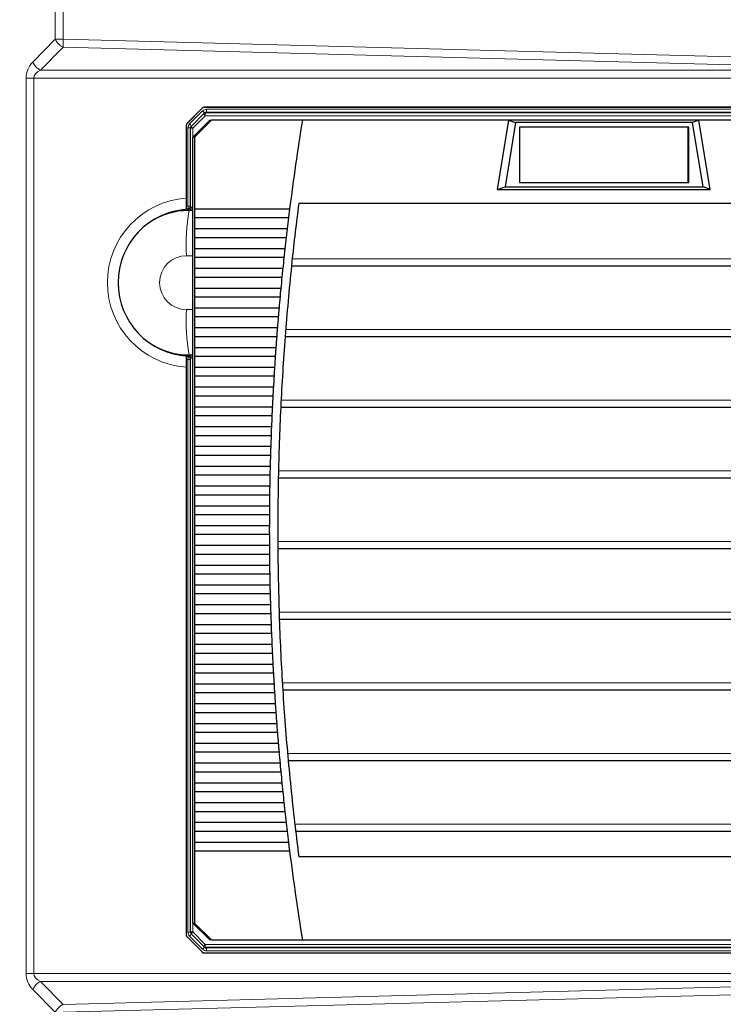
# Model space of a CAD drawing. Header units: millimetres. Extents: x 0 to 4205, y 0 to 2970.
# Tile 72 of 87: x 2148 to 2272, y 2322 to 2496. Entities that reach past the tile are written whole.
import ezdxf

# ---------------------------------------------------------------- set-up
doc = ezdxf.new("R2010")
doc.units = ezdxf.units.MM
doc.header["$LTSCALE"] = 5
doc.styles.add('SLDTEXTSTYLE0', font='TXT', dxfattribs={"width": 0.605})
doc.dimstyles.new('SLDDIMSTYLE0', dxfattribs={"dimtxt": 12.841593, "dimasz": 16.5, "dimexe": 0, "dimexo": 0.0625, "dimgap": 3.210398, "dimtad": 1, "dimdec": 0, "dimrnd": 1e-09, "dimzin": 12, "dimdsep": 46, "dimtxsty": 'SLDTEXTSTYLE0', "dimsah": 1, "dimcen": 0.09, "dimadec": 0, "dimazin": 3, "dimtfac": 1, "dimtdec": 1, "dimtofl": 0, "dimtmove": 0, "dimatfit": 3, "dimfxl": 0, "dimfrac": 2, "dimtolj": 1, "dimtzin": 12, "dimarcsym": 0})

# ---------------------------------------------------------------- blocks, each defined once
blk = doc.blocks.new('_D_7')
at = {"color": 7, "linetype": 'Continuous', "lineweight": 0}
for p, q in [((2163.82, 2742.16), (2159.41, 2742.16)), ((2159.41, 2742.16), (2159.41, 2722.44)), ((2198.12, 2742.16), (2202.53, 2742.16)), ((2202.53, 2742.16), (2202.53, 2722.44)), ((1950.03, 2550.64), (1950.03, 2724.5)), ((2399.56, 1699.78), (2399.56, 2724.5)), ((2159.41, 2722.44), (2163.82, 2722.44)), ((2202.53, 2722.44), (2198.12, 2722.44)), ((1950.03, 2719.5), (2399.56, 2719.5))]:
    blk.add_line(p, q, dxfattribs=at)
at = {"color": 7, "linetype": 'Continuous', "lineweight": 18}
for points in [[(1950.03, 2719.5), (1966.53, 2717), (1966.53, 2722)], [(2399.56, 2719.5), (2383.06, 2722), (2383.06, 2717)]]:
    blk.add_solid(points, dxfattribs=at)
at = {"color": 7, "linetype": 'Continuous', "lineweight": 18, "char_height": 13.229, "attachment_point": 1, "style": 'SLDTEXTSTYLE0'}
for s, insert in [('450', (2166.27, 2762.15)), ('17,7', (2163.82, 2739.49))]:
    blk.add_mtext(s, dxfattribs=dict(at, insert=insert))

msp = doc.modelspace()

# ---------------------------------------------------------------- linework, layer by layer
at = {"color": 8, "linetype": 'Continuous', "lineweight": 18}
for p, q in [((2153.99, 2492.71), (2153.99, 2586.69)), ((2155.38, 2586.69), (2155.38, 2492.71)), ((2150, 2488.67), (2153.99, 2492.71)), ((2153.99, 2492.71), (2155.38, 2492.71)), ((2155.38, 2492.71), (2309.05, 2488.67)), ((2155.37, 2491.3), (2151.38, 2487.26)), ((2309.04, 2487.26), (2155.37, 2491.3)), ((2151.38, 2487.26), (2309.04, 2487.26)), ((2148.85, 2327.5), (2148.85, 2485.84)), ((2148.85, 2485.84), (2150.19, 2485.84)), ((2150.19, 2485.84), (2150.19, 2327.5)), ((2353.53, 2485.84), (2150.19, 2485.84)), ((2177.75, 2477.74), (2180.05, 2480.04)), ((2179.97, 2480.52), (2179.99, 2480.56)), ((2180.35, 2480.71), (2180.32, 2480.67)), ((2180.72, 2479.83), (2180.53, 2479.69)), ((2321.18, 2479.83), (2180.72, 2479.83)), ((2180.75, 2480.33), (2321.21, 2480.33)), ((2180.51, 2479.19), (2178.29, 2476.97)), ((2320.84, 2479.19), (2180.51, 2479.19)), ((2180.53, 2479.69), (2320.87, 2479.69)), ((2177.29, 2477.85), (2177.26, 2477.81)), ((2177.46, 2463.23), (2177.46, 2477.03)), ((2177.46, 2477.03), (2177.93, 2477.03)), ((2177.93, 2476.97), (2178.29, 2476.97)), ((2178.29, 2476.97), (2178.29, 2463)), ((2177.44, 2462.65), (2177.46, 2462.76)), ((2177.46, 2463.23), (2177.93, 2463.23)), ((2177.67, 2462.44), (2177.79, 2462.51)), ((2177.67, 2462.44), (2178.31, 2462.44)), ((2178.31, 2462.5), (2178.26, 2462.5)), ((2178.29, 2463), (2178.31, 2463)), ((2178.27, 2454.44), (2177.2, 2454.44)), ((2178.31, 2454.44), (2178.27, 2454.44)), ((2178.27, 2444.9), (2178.27, 2454.44)), ((2195.9, 2453.89), (2306.05, 2453.89)), ((2177.2, 2444.9), (2178.27, 2444.9)), ((2178.31, 2444.9), (2178.27, 2444.9)), ((2194.73, 2441.39), (2307.21, 2441.39)), ((2177.46, 2436.58), (2177.44, 2436.69)), ((2177.67, 2436.9), (2177.79, 2436.83)), ((2178.31, 2436.9), (2177.67, 2436.9)), ((2178.26, 2436.84), (2178.31, 2436.84)), ((2178.29, 2436.34), (2178.29, 2334.87)), ((2178.31, 2436.34), (2178.29, 2436.34)), ((2177.46, 2334.81), (2177.46, 2436.11)), ((2177.93, 2436.11), (2177.46, 2436.11)), ((2193.92, 2428.89), (2308.03, 2428.89)), ((2193.46, 2416.39), (2308.49, 2416.39)), ((2193.34, 2403.89), (2308.61, 2403.89)), ((2193.57, 2391.39), (2308.38, 2391.39)), ((2194.15, 2378.89), (2307.8, 2378.89)), ((2195.07, 2366.39), (2306.87, 2366.39)), ((2196.35, 2353.89), (2305.6, 2353.89)), ((2177.26, 2334.03), (2177.29, 2333.99)), ((2177.46, 2334.81), (2177.93, 2334.81)), ((2180.05, 2331.81), (2177.75, 2334.11)), ((2178.29, 2334.87), (2177.93, 2334.87)), ((2178.29, 2334.87), (2180.51, 2332.65)), ((2180.51, 2332.65), (2320.84, 2332.65)), ((2180.53, 2332.15), (2180.72, 2332.01)), ((2320.87, 2332.15), (2180.53, 2332.15)), ((2180.72, 2332.01), (2321.18, 2332.01)), ((2180, 2331.28), (2179.97, 2331.32)), ((2180.32, 2331.17), (2180.35, 2331.14)), ((2321.21, 2331.51), (2180.75, 2331.51)), ((2148.85, 2327.5), (2150.19, 2327.5)), ((2150.19, 2327.5), (2353.53, 2327.5)), ((2309.04, 2326.09), (2151.38, 2326.09)), ((2151.38, 2326.09), (2155.37, 2322.04)), ((2155.37, 2322.04), (2309.04, 2326.09)), ((2153.99, 2320.63), (2150, 2324.67)), ((2309.05, 2324.67), (2155.38, 2320.63))]:
    msp.add_line(p, q, dxfattribs=at)
at = {"color": 7, "linetype": 'Continuous', "lineweight": 25}
for p, q in [((2179.97, 2480.52), (2177.26, 2477.81)), ((2177.29, 2477.85), (2179.99, 2480.56)), ((2321.63, 2480.67), (2180.32, 2480.67)), ((2321.73, 2480.71), (2180.35, 2480.71)), ((2180.37, 2479.68), (2178.07, 2477.38)), ((2178.31, 2475.42), (2181.3, 2478.42)), ((2181.62, 2478.42), (2178.63, 2475.42)), ((2181.3, 2478.42), (2181.62, 2478.42)), ((2197.7, 2478.42), (2181.62, 2478.42)), ((2234.13, 2478.42), (2197.7, 2478.42)), ((2234.13, 2478.42), (2232.16, 2466.17)), ((2235.4, 2478), (2233.56, 2466.6)), ((2234.13, 2478.42), (2235.4, 2478)), ((2267.82, 2478.42), (2234.13, 2478.42)), ((2266.7, 2478), (2235.4, 2478)), ((2267.82, 2478.42), (2266.7, 2478)), ((2268.54, 2466.6), (2266.7, 2478)), ((2269.8, 2466.17), (2267.82, 2478.42)), ((2304.27, 2478.42), (2267.82, 2478.42)), ((2177.14, 2477.49), (2177.14, 2464.62)), ((2177.93, 2463.23), (2177.93, 2477.03)), ((2266.02, 2477.2), (2236.08, 2477.2)), ((2236.08, 2477.2), (2236.08, 2467.4)), ((2265.93, 2467.4), (2265.93, 2477.2)), ((2266.02, 2467.4), (2266.02, 2477.2)), ((2178.31, 2336.42), (2178.31, 2475.42)), ((2178.63, 2475.42), (2178.31, 2475.42)), ((2178.63, 2475.42), (2178.63, 2462.67)), ((2232.16, 2466.17), (2233.56, 2466.6)), ((2232.16, 2466.17), (2269.8, 2466.17)), ((2233.56, 2466.6), (2268.54, 2466.6)), ((2236.08, 2467.4), (2266.02, 2467.4)), ((2269.8, 2466.17), (2268.54, 2466.6)), ((2177.7, 2462.7), (2177.72, 2462.72)), ((2177.93, 2463.23), (2177.93, 2463.23)), ((2195.43, 2462.67), (2178.63, 2462.67)), ((2304.91, 2463.67), (2197.05, 2463.67)), ((2178.63, 2461.17), (2195.24, 2461.17)), ((2178.63, 2461.17), (2178.63, 2459.17)), ((2195, 2459.17), (2178.63, 2459.17)), ((2178.63, 2457.67), (2178.63, 2455.67)), ((2178.63, 2457.67), (2194.82, 2457.67)), ((2194.6, 2455.67), (2178.63, 2455.67)), ((2178.63, 2454.17), (2194.43, 2454.17)), ((2178.63, 2454.17), (2178.63, 2452.17)), ((2194.22, 2452.17), (2178.63, 2452.17)), ((2195.77, 2452.66), (2306.16, 2452.66)), ((2178.63, 2450.67), (2178.63, 2448.67)), ((2178.63, 2450.67), (2194.07, 2450.67)), ((2193.88, 2448.67), (2178.63, 2448.67)), ((2178.63, 2447.17), (2178.63, 2445.17)), ((2178.63, 2447.17), (2193.74, 2447.17)), ((2193.56, 2445.17), (2178.63, 2445.17)), ((2178.63, 2443.67), (2193.43, 2443.67)), ((2178.63, 2443.67), (2178.63, 2441.67)), ((2193.27, 2441.67), (2178.63, 2441.67)), ((2178.63, 2440.17), (2193.15, 2440.17)), ((2178.63, 2440.17), (2178.63, 2438.17)), ((2194.64, 2440.16), (2307.28, 2440.16)), ((2193, 2438.17), (2178.63, 2438.17)), ((2177.81, 2436.51), (2177.72, 2436.62)), ((2177.79, 2436.52), (2177.81, 2436.5)), ((2178.63, 2436.67), (2192.9, 2436.67)), ((2178.63, 2436.67), (2178.63, 2434.67)), ((2177.14, 2434.72), (2177.14, 2334.34)), ((2177.93, 2334.81), (2177.93, 2436.11)), ((2177.93, 2436.11), (2177.93, 2436.11)), ((2192.77, 2434.67), (2178.63, 2434.67)), ((2178.63, 2433.17), (2192.67, 2433.17)), ((2178.63, 2433.17), (2178.63, 2431.17)), ((2192.56, 2431.17), (2178.63, 2431.17)), ((2178.63, 2429.67), (2178.63, 2427.67)), ((2178.63, 2429.67), (2192.48, 2429.67)), ((2192.38, 2427.67), (2178.63, 2427.67)), ((2193.86, 2427.66), (2308.06, 2427.66)), ((2178.63, 2426.17), (2192.31, 2426.17)), ((2178.63, 2426.17), (2178.63, 2424.17)), ((2192.22, 2424.17), (2178.63, 2424.17)), ((2178.63, 2422.67), (2178.63, 2420.67)), ((2178.63, 2422.67), (2192.16, 2422.67)), ((2192.09, 2420.67), (2178.63, 2420.67)), ((2178.63, 2419.17), (2192.05, 2419.17)), ((2178.63, 2419.17), (2178.63, 2417.17)), ((2191.99, 2417.17), (2178.63, 2417.17)), ((2178.63, 2415.67), (2178.63, 2413.67)), ((2178.63, 2415.67), (2191.96, 2415.67)), ((2191.92, 2413.67), (2178.63, 2413.67)), ((2193.43, 2415.16), (2308.49, 2415.16)), ((2178.63, 2412.17), (2191.9, 2412.17)), ((2178.63, 2412.17), (2178.63, 2410.17)), ((2191.87, 2410.17), (2178.63, 2410.17)), ((2178.63, 2408.67), (2178.63, 2406.67)), ((2178.63, 2408.67), (2191.86, 2408.67)), ((2191.85, 2406.67), (2178.63, 2406.67)), ((2178.63, 2405.17), (2191.85, 2405.17)), ((2178.63, 2405.17), (2178.63, 2403.17)), ((2191.86, 2403.17), (2178.63, 2403.17)), ((2178.63, 2401.67), (2178.63, 2399.67)), ((2178.63, 2401.67), (2191.87, 2401.67)), ((2193.35, 2402.66), (2308.58, 2402.66)), ((2191.9, 2399.67), (2178.63, 2399.67)), ((2178.63, 2398.17), (2178.63, 2396.17)), ((2178.63, 2398.17), (2191.92, 2398.17)), ((2191.96, 2396.17), (2178.63, 2396.17)), ((2178.63, 2394.67), (2191.99, 2394.67)), ((2178.63, 2394.67), (2178.63, 2392.67)), ((2192.05, 2392.67), (2178.63, 2392.67)), ((2178.63, 2391.17), (2192.09, 2391.17)), ((2178.63, 2391.17), (2178.63, 2389.17)), ((2192.16, 2389.17), (2178.63, 2389.17)), ((2193.61, 2390.16), (2308.35, 2390.16)), ((2178.63, 2387.67), (2178.63, 2385.67)), ((2178.63, 2387.67), (2192.22, 2387.67)), ((2192.31, 2385.67), (2178.63, 2385.67)), ((2178.63, 2384.17), (2178.63, 2382.17)), ((2178.63, 2384.17), (2192.38, 2384.17)), ((2192.48, 2382.17), (2178.63, 2382.17)), ((2178.63, 2380.67), (2192.56, 2380.67)), ((2178.63, 2380.67), (2178.63, 2378.67)), ((2192.67, 2378.67), (2178.63, 2378.67)), ((2178.63, 2377.17), (2192.77, 2377.17)), ((2178.63, 2377.17), (2178.63, 2375.17)), ((2194.22, 2377.66), (2307.77, 2377.66)), ((2192.9, 2375.17), (2178.63, 2375.17)), ((2178.63, 2373.67), (2193, 2373.67)), ((2178.63, 2373.67), (2178.63, 2371.67)), ((2193.15, 2371.67), (2178.63, 2371.67)), ((2178.63, 2370.17), (2178.63, 2368.17)), ((2178.63, 2370.17), (2193.27, 2370.17)), ((2193.43, 2368.17), (2178.63, 2368.17)), ((2178.63, 2366.67), (2178.63, 2364.67)), ((2178.63, 2366.67), (2193.56, 2366.67)), ((2195.18, 2365.16), (2306.84, 2365.16)), ((2193.74, 2364.67), (2178.63, 2364.67)), ((2178.63, 2363.17), (2193.88, 2363.17)), ((2178.63, 2363.17), (2178.63, 2361.17)), ((2194.07, 2361.17), (2178.63, 2361.17)), ((2178.63, 2359.67), (2178.63, 2357.67)), ((2178.63, 2359.67), (2194.22, 2359.67)), ((2194.43, 2357.67), (2178.63, 2357.67)), ((2178.63, 2356.17), (2194.6, 2356.17)), ((2178.63, 2356.17), (2178.63, 2354.17)), ((2194.82, 2354.17), (2178.63, 2354.17)), ((2178.63, 2352.67), (2178.63, 2350.67)), ((2178.63, 2352.67), (2195, 2352.67)), ((2196.49, 2352.66), (2305.57, 2352.66)), ((2195.24, 2350.67), (2178.63, 2350.67)), ((2178.63, 2349.17), (2195.43, 2349.17)), ((2178.63, 2349.17), (2178.63, 2336.42)), ((2197.05, 2348.17), (2304.91, 2348.17)), ((2178.31, 2336.42), (2178.63, 2336.42)), ((2181.3, 2333.42), (2178.31, 2336.42)), ((2178.63, 2336.42), (2181.62, 2333.42)), ((2177.26, 2334.03), (2179.97, 2331.32)), ((2180, 2331.28), (2177.29, 2333.99)), ((2178.07, 2334.46), (2180.37, 2332.16)), ((2181.62, 2333.42), (2181.3, 2333.42)), ((2181.62, 2333.42), (2197.7, 2333.42)), ((2197.7, 2333.42), (2304.27, 2333.42)), ((2180.32, 2331.17), (2321.64, 2331.17)), ((2180.35, 2331.14), (2321.73, 2331.14))]:
    msp.add_line(p, q, dxfattribs=at)
at = {"color": 8, "linetype": 'Continuous', "lineweight": 18, "flags": 128}
for points in [[(2177.34, 2462.53), (2177.37, 2462.56), (2177.44, 2462.65)], [(2177.79, 2462.51), (2177.84, 2462.52), (2177.89, 2462.55), (2177.93, 2462.6), (2177.97, 2462.66), (2178.01, 2462.73), (2178.03, 2462.82), (2178.05, 2462.91), (2178.06, 2463.01)], [(2177.44, 2436.69), (2177.41, 2436.73), (2177.34, 2436.81)], [(2177.79, 2436.83), (2177.84, 2436.82), (2177.89, 2436.79), (2177.93, 2436.74), (2177.97, 2436.68), (2178.01, 2436.61), (2178.03, 2436.52), (2178.05, 2436.43), (2178.06, 2436.33)]]:
    msp.add_lwpolyline(points, dxfattribs=at)
at = {"color": 8, "linetype": 'Continuous', "lineweight": 18}
for centre, radius, start, end in [((2156.83, 2494.1), 3.16, 206.1029, 242.4439), ((2198.34, 2491.49), 42.97, 178.381, 180.2635), ((2152.84, 2490.06), 3.16, 206.1029, 242.4439), ((2178.23, 2478.05), 2.69, 37.3493, 47.5528), ((2178.51, 2480.21), 2.24, 350.2173, 3.0349), ((2184.28, 2483.04), 5.39, 220.914, 225.6424), ((2180.53, 2479.19), 0.499, 90.0253, 113.9006), ((2182.74, 2479.31), 2.24, 170.2173, 183.0349), ((2175.93, 2475.75), 2.69, 37.3493, 47.5528), ((2182.37, 2481.13), 5.82, 221.3144, 225.536), ((2178.2, 2449.67), 14.99, 94.0442, 265.9558), ((2178.1, 2449.72), 13.06, 92.781, 94.3335), ((2178.12, 2449.72), 13.53, 92.781, 94.2321), ((2213.03, 2456.34), 35.88, 170.2173, 183.0349), ((2177.32, 2463.03), 0.499, 272.2728, 318.8176), ((2173.66, 2462.98), 3.81, 356.7493, 3.8438), ((2177.45, 2463.24), 0.481, 271.5442, 354.3951), ((2176.05, 2462.88), 2.24, 350.2173, 3.0349), ((2177.21, 2449.67), 4.77, 90.0815, 269.9185), ((2213.03, 2443), 35.88, 176.9651, 189.7827), ((2178.1, 2449.62), 13.06, 265.6665, 267.219), ((2177.32, 2436.32), 0.499, 38.034, 87.7275), ((2177.42, 2436.2), 0.499, 41.282, 87.2155), ((2173.66, 2436.37), 3.81, 356.1562, 3.2507), ((2177.45, 2436.1), 0.481, 5.6049, 88.4558), ((2176.05, 2436.46), 2.24, 356.9651, 9.7827), ((2178.12, 2449.62), 13.53, 265.7679, 267.219), ((2175.93, 2336.09), 2.69, 312.4472, 322.6507), ((2182.37, 2330.71), 5.82, 134.464, 138.6856), ((2178.23, 2333.79), 2.69, 312.4472, 322.6507), ((2184.28, 2328.8), 5.39, 134.3576, 139.086), ((2180.53, 2332.65), 0.499, 246.0989, 269.9752), ((2182.74, 2332.53), 2.24, 176.9651, 189.7827), ((2178.51, 2331.63), 2.24, 356.9651, 9.7827), ((2152.84, 2323.28), 3.16, 117.5561, 153.8971), ((2156.83, 2319.24), 3.16, 117.5561, 153.8971)]:
    msp.add_arc(centre, radius, start, end, dxfattribs=at)
at = {"color": 7, "linetype": 'Continuous', "lineweight": 25}
for centre, radius, start, end in [((2644.14, 2405.93), 452.29, 170.7766, 172.7928), ((2178.08, 2449.67), 12.99, 92.8096, 267.1904), ((2177.67, 2449.71), 12.73, 90.0054, 124.8722), ((2177.42, 2463.15), 0.499, 272.7842, 320.9957), ((2177.43, 2463.23), 0.5, 355.7477, 0), ((2201.28, 2461.92), 22.66, 178.1077, 181.8923), ((2644.14, 2405.92), 450.81, 172.6403, 173.9538), ((2644.16, 2405.92), 452.31, 172.9839, 173.2395), ((2201.28, 2458.42), 22.66, 178.1077, 181.8923), ((2644.16, 2405.92), 452.31, 173.4304, 173.6857), ((2201.28, 2454.92), 22.66, 178.1077, 181.8923), ((2644.17, 2405.92), 452.32, 173.8765, 174.1316), ((2201.28, 2451.42), 22.66, 178.1077, 181.8923), ((2644.16, 2405.92), 450.82, 173.9538, 175.5492), ((2644.17, 2405.92), 452.32, 174.3222, 174.5771), ((2201.28, 2447.92), 22.66, 178.1077, 181.8923), ((2644.18, 2405.92), 452.32, 174.7675, 175.0223), ((2201.28, 2444.42), 22.66, 178.1077, 181.8923), ((2644.18, 2405.92), 452.33, 175.2126, 175.4672), ((2201.28, 2440.92), 22.66, 178.1077, 181.8923), ((2644.18, 2405.92), 452.33, 175.6573, 175.9118), ((2644.17, 2405.92), 450.83, 175.5492, 177.1411), ((2177.67, 2449.63), 12.73, 235.1278, 269.9946), ((2201.28, 2437.42), 22.66, 178.1077, 181.8923), ((2644.18, 2405.92), 452.33, 176.1018, 176.3561), ((2177.43, 2436.11), 0.5, 0, 4.2523), ((2201.28, 2433.92), 22.66, 178.1077, 181.8923), ((2644.19, 2405.92), 452.34, 176.5461, 176.8003), ((2201.28, 2430.42), 22.66, 178.1077, 181.8923), ((2644.19, 2405.92), 452.34, 176.9901, 177.2442), ((2201.28, 2426.92), 22.66, 178.1077, 181.8923), ((2644.17, 2405.92), 450.84, 177.1411, 178.7307), ((2644.19, 2405.92), 452.34, 177.434, 177.688), ((2201.28, 2423.42), 22.66, 178.1077, 181.8923), ((2644.19, 2405.92), 452.34, 177.8777, 178.1316), ((2201.28, 2419.92), 22.66, 178.1077, 181.8923), ((2644.19, 2405.92), 452.34, 178.3212, 178.5751), ((2201.28, 2416.42), 22.66, 178.1077, 181.8923), ((2644.19, 2405.92), 452.34, 178.7647, 179.0185), ((2644.18, 2405.92), 450.84, 178.7307, 180.3194), ((2201.28, 2412.92), 22.66, 178.1077, 181.8923), ((2644.2, 2405.92), 452.34, 179.2081, 179.4619), ((2201.28, 2409.42), 22.66, 178.1077, 181.8923), ((2644.2, 2405.92), 452.34, 179.6515, 179.9052), ((2201.28, 2405.92), 22.66, 178.1077, 181.8923), ((2644.2, 2405.92), 452.34, 180.0948, 180.3485), ((2201.28, 2402.42), 22.66, 178.1077, 181.8923), ((2644.18, 2405.92), 450.84, 180.3194, 181.9084), ((2644.2, 2405.92), 452.34, 180.5381, 180.7919), ((2201.28, 2398.92), 22.66, 178.1077, 181.8923), ((2644.19, 2405.92), 452.34, 180.9815, 181.2353), ((2201.28, 2395.42), 22.66, 178.1077, 181.8923), ((2644.19, 2405.92), 452.34, 181.4249, 181.6788), ((2201.28, 2391.92), 22.66, 178.1077, 181.8923), ((2644.19, 2405.92), 452.34, 181.8684, 182.1223), ((2644.17, 2405.92), 450.84, 181.9084, 183.4988), ((2201.28, 2388.42), 22.66, 178.1077, 181.8923), ((2644.19, 2405.92), 452.34, 182.312, 182.566), ((2201.28, 2384.92), 22.66, 178.1077, 181.8923), ((2644.19, 2405.92), 452.34, 182.7558, 183.0099), ((2201.28, 2381.42), 22.66, 178.1077, 181.8923), ((2644.19, 2405.92), 452.34, 183.1997, 183.4539), ((2201.28, 2377.92), 22.66, 178.1077, 181.8923), ((2644.18, 2405.92), 452.33, 183.6439, 183.8982), ((2644.16, 2405.92), 450.83, 183.4988, 185.0919), ((2201.28, 2374.42), 22.66, 178.1077, 181.8923), ((2644.18, 2405.92), 452.33, 184.0882, 184.3427), ((2201.28, 2370.92), 22.66, 178.1077, 181.8923), ((2644.18, 2405.92), 452.33, 184.5328, 184.7874), ((2201.28, 2367.42), 22.66, 178.1077, 181.8923), ((2644.18, 2405.92), 452.32, 184.9777, 185.2325), ((2644.15, 2405.92), 450.81, 185.0919, 186.6891), ((2201.28, 2363.92), 22.66, 178.1077, 181.8923), ((2644.17, 2405.92), 452.32, 185.4229, 185.6778), ((2201.28, 2360.42), 22.66, 178.1077, 181.8923), ((2644.17, 2405.92), 452.32, 185.8684, 186.1235), ((2201.28, 2356.92), 22.66, 178.1077, 181.8923), ((2644.16, 2405.92), 452.31, 186.3143, 186.5696), ((2201.28, 2353.42), 22.66, 178.1077, 181.8923), ((2644.16, 2405.92), 452.31, 186.7605, 187.0161), ((2644.14, 2405.92), 450.8, 186.6891, 187.3597), ((2201.28, 2349.92), 22.66, 178.1077, 181.8923), ((2644.14, 2405.92), 452.29, 187.2072, 189.2234)]:
    msp.add_arc(centre, radius, start, end, dxfattribs=at)
at = {"color": 8, "linetype": 'Continuous', "lineweight": 18}
for centre, major_axis, ratio, start_param, end_param in [((2152.81, 2485.84), (0, 4), 0.990766, 0.787269, 1.570796), ((2154.27, 2485.84), (4.09, 0), 0.489577, 2.358065, 3.141593), ((2180.75, 2479.33), (-0.105, 0.995), 0.997578, 6.178589, 6.963483), ((2178.46, 2477.03), (-0.177, 0.984), 0.998548, 0.608219, 1.393113), ((2178.32, 2462.54), (1, 0.002), 0.034855, 4.147328, 4.651228), ((2178.32, 2463.04), (0.5, 0.002), 0.06971, 4.147104, 4.651004), ((2178.96, 2454.44), (0, 8), 0.08719, 1.218152, 1.570796), ((2178.96, 2444.9), (0, 8), 0.08719, 1.570796, 1.92344), ((2178.32, 2436.8), (1, -0.002), 0.034855, 1.631957, 2.135857), ((2178.32, 2436.3), (0.5, -0.002), 0.06971, 1.632182, 2.136081), ((2178.46, 2334.81), (0.177, 0.984), 0.998548, 1.74848, 2.533374), ((2180.75, 2332.51), (0.105, 0.995), 0.997578, 2.461295, 3.246189), ((2152.81, 2327.5), (0, 4), 0.990766, 1.570796, 2.354324), ((2154.27, 2327.5), (4.09, 0), 0.489577, 3.141593, 3.92512)]:
    msp.add_ellipse(centre, major_axis=major_axis, ratio=ratio, start_param=start_param, end_param=end_param, dxfattribs=at)
at = {"color": 7, "linetype": 'Continuous', "lineweight": 25}
for centre, major_axis, ratio, start_param, end_param in [((2180.32, 2480.17), (-0.143, 0.48), 0.997773, 5.994767, 6.780165), ((2180.35, 2480.21), (-0.143, 0.48), 0.997773, 5.994767, 6.780165), ((2180.72, 2479.33), (0.036, 0.5), 0.995701, 0.071628, 0.856521), ((2177.64, 2477.49), (-0.143, 0.48), 0.997773, 0.49698, 1.28116), ((2178.43, 2477.03), (-0.062, 0.496), 0.997438, 0.661143, 1.446037), ((2177.64, 2334.35), (0.143, 0.48), 0.997773, 1.860432, 2.645831), ((2178.43, 2334.81), (0.062, 0.496), 0.997438, 1.695556, 2.48045), ((2180.72, 2332.51), (-0.036, 0.5), 0.995701, 2.285071, 3.069965), ((2180.32, 2331.67), (0.143, 0.48), 0.997773, 2.645831, 3.430011), ((2180.35, 2331.64), (0.143, 0.48), 0.997773, 2.645831, 3.430011)]:
    msp.add_ellipse(centre, major_axis=major_axis, ratio=ratio, start_param=start_param, end_param=end_param, dxfattribs=at)
for points, knots in [([(2177.14, 2464.62), (2177.14, 2464.4), (2177.14, 2463.95), (2177.13, 2463.33), (2177.12, 2462.93), (2177.11, 2462.78), (2177.11, 2462.74)], [0, 0, 0, 0, 0.274392, 0.548807, 0.850385, 1, 1, 1, 1]), ([(2177.72, 2462.72), (2177.74, 2462.75), (2177.77, 2462.79), (2177.8, 2462.82), (2177.81, 2462.84)], [0, 0, 0, 0, 0.7, 1, 1, 1, 1]), ([(2177.8, 2462.83), (2177.82, 2462.85), (2177.85, 2462.89), (2177.88, 2462.95), (2177.9, 2463.02), (2177.91, 2463.07), (2177.92, 2463.12), (2177.93, 2463.16), (2177.93, 2463.21), (2177.93, 2463.23)], [0, 0, 0, 0, 0.080112, 0.219921, 0.330748, 0.42901, 0.564221, 0.875213, 1, 1, 1, 1]), ([(2195.43, 2462.67), (2195.41, 2462.55), (2195.37, 2462.31), (2195.34, 2462.05), (2195.32, 2461.92)], [0, 0, 0, 0, 0.499583, 1, 1, 1, 1]), ([(2195.32, 2461.92), (2195.3, 2461.79), (2195.27, 2461.53), (2195.25, 2461.29), (2195.24, 2461.17)], [0, 0, 0, 0, 0.500119, 1, 1, 1, 1]), ([(2195, 2459.17), (2194.98, 2459.05), (2194.94, 2458.81), (2194.91, 2458.55), (2194.9, 2458.42)], [0, 0, 0, 0, 0.499572, 1, 1, 1, 1]), ([(2194.9, 2458.42), (2194.88, 2458.29), (2194.85, 2458.03), (2194.83, 2457.79), (2194.82, 2457.67)], [0, 0, 0, 0, 0.500121, 1, 1, 1, 1]), ([(2194.6, 2455.67), (2194.58, 2455.55), (2194.55, 2455.31), (2194.52, 2455.05), (2194.5, 2454.92)], [0, 0, 0, 0, 0.499561, 1, 1, 1, 1]), ([(2194.5, 2454.92), (2194.49, 2454.79), (2194.46, 2454.53), (2194.44, 2454.29), (2194.43, 2454.17)], [0, 0, 0, 0, 0.500122, 1, 1, 1, 1]), ([(2194.22, 2452.17), (2194.21, 2452.05), (2194.18, 2451.81), (2194.15, 2451.55), (2194.13, 2451.42)], [0, 0, 0, 0, 0.499552, 1, 1, 1, 1]), ([(2194.13, 2451.42), (2194.12, 2451.29), (2194.1, 2451.03), (2194.08, 2450.79), (2194.07, 2450.67)], [0, 0, 0, 0, 0.500123, 1, 1, 1, 1]), ([(2193.88, 2448.67), (2193.86, 2448.55), (2193.83, 2448.31), (2193.81, 2448.05), (2193.79, 2447.92)], [0, 0, 0, 0, 0.499544, 1, 1, 1, 1]), ([(2193.79, 2447.92), (2193.78, 2447.79), (2193.76, 2447.53), (2193.74, 2447.29), (2193.74, 2447.17)], [0, 0, 0, 0, 0.500124, 1, 1, 1, 1]), ([(2193.56, 2445.17), (2193.54, 2445.05), (2193.52, 2444.81), (2193.49, 2444.55), (2193.48, 2444.42)], [0, 0, 0, 0, 0.4995358, 1, 1, 1, 1]), ([(2193.48, 2444.42), (2193.47, 2444.29), (2193.45, 2444.03), (2193.44, 2443.79), (2193.43, 2443.67)], [0, 0, 0, 0, 0.500125, 1, 1, 1, 1]), ([(2193.27, 2441.67), (2193.25, 2441.55), (2193.23, 2441.31), (2193.21, 2441.05), (2193.2, 2440.92)], [0, 0, 0, 0, 0.499529, 1, 1, 1, 1]), ([(2193.2, 2440.92), (2193.19, 2440.79), (2193.17, 2440.53), (2193.16, 2440.29), (2193.15, 2440.17)], [0, 0, 0, 0, 0.500126, 1, 1, 1, 1]), ([(2193, 2438.17), (2192.99, 2438.05), (2192.97, 2437.81), (2192.95, 2437.55), (2192.94, 2437.42)], [0, 0, 0, 0, 0.499523, 1, 1, 1, 1]), ([(2177.11, 2436.6), (2177.11, 2436.56), (2177.12, 2436.42), (2177.13, 2436.05), (2177.14, 2435.44), (2177.14, 2434.97), (2177.14, 2434.72)], [0, 0, 0, 0, 0.149616, 0.422835, 0.696035, 1, 1, 1, 1]), ([(2177.93, 2436.14), (2177.93, 2436.17), (2177.92, 2436.22), (2177.92, 2436.27), (2177.89, 2436.36), (2177.86, 2436.45), (2177.81, 2436.5), (2177.79, 2436.52)], [0, 0, 0, 0, 0.268816, 0.557175, 0.685359, 0.850821, 1, 1, 1, 1]), ([(2192.94, 2437.42), (2192.93, 2437.29), (2192.91, 2437.03), (2192.9, 2436.79), (2192.9, 2436.67)], [0, 0, 0, 0, 0.500127, 1, 1, 1, 1]), ([(2192.77, 2434.67), (2192.76, 2434.55), (2192.73, 2434.31), (2192.72, 2434.05), (2192.71, 2433.92)], [0, 0, 0, 0, 0.499517, 1, 1, 1, 1]), ([(2192.71, 2433.92), (2192.7, 2433.79), (2192.68, 2433.53), (2192.68, 2433.29), (2192.67, 2433.17)], [0, 0, 0, 0, 0.500128, 1, 1, 1, 1]), ([(2192.56, 2431.17), (2192.55, 2431.05), (2192.53, 2430.81), (2192.51, 2430.55), (2192.5, 2430.42)], [0, 0, 0, 0, 0.499513, 1, 1, 1, 1]), ([(2192.5, 2430.42), (2192.5, 2430.29), (2192.48, 2430.03), (2192.48, 2429.79), (2192.48, 2429.67)], [0, 0, 0, 0, 0.500128, 1, 1, 1, 1]), ([(2192.38, 2427.67), (2192.37, 2427.55), (2192.35, 2427.31), (2192.33, 2427.05), (2192.33, 2426.92)], [0, 0, 0, 0, 0.499509, 1, 1, 1, 1]), ([(2192.33, 2426.92), (2192.32, 2426.79), (2192.31, 2426.53), (2192.31, 2426.29), (2192.31, 2426.17)], [0, 0, 0, 0, 0.500129, 1, 1, 1, 1]), ([(2192.18, 2423.42), (2192.17, 2423.29), (2192.16, 2423.03), (2192.16, 2422.79), (2192.16, 2422.67)], [0, 0, 0, 0, 0.500129, 1, 1, 1, 1]), ([(2192.06, 2419.92), (2192.05, 2419.79), (2192.05, 2419.53), (2192.05, 2419.29), (2192.05, 2419.17)], [0, 0, 0, 0, 0.50013, 1, 1, 1, 1]), ([(2191.96, 2416.42), (2191.96, 2416.29), (2191.95, 2416.03), (2191.96, 2415.79), (2191.96, 2415.67)], [0, 0, 0, 0, 0.50013, 1, 1, 1, 1]), ([(2191.96, 2396.17), (2191.96, 2396.05), (2191.95, 2395.81), (2191.96, 2395.55), (2191.96, 2395.42)], [0, 0, 0, 0, 0.4994994, 1, 1, 1, 1]), ([(2192.05, 2392.67), (2192.05, 2392.55), (2192.05, 2392.31), (2192.05, 2392.05), (2192.06, 2391.92)], [0, 0, 0, 0, 0.499501, 1, 1, 1, 1]), ([(2192.16, 2389.17), (2192.16, 2389.05), (2192.16, 2388.81), (2192.17, 2388.55), (2192.18, 2388.42)], [0, 0, 0, 0, 0.4995038, 1, 1, 1, 1]), ([(2192.31, 2385.67), (2192.31, 2385.55), (2192.31, 2385.31), (2192.32, 2385.05), (2192.33, 2384.92)], [0, 0, 0, 0, 0.499507, 1, 1, 1, 1]), ([(2192.33, 2384.92), (2192.33, 2384.79), (2192.35, 2384.53), (2192.37, 2384.29), (2192.38, 2384.17)], [0, 0, 0, 0, 0.500129, 1, 1, 1, 1]), ([(2192.48, 2382.17), (2192.48, 2382.05), (2192.48, 2381.81), (2192.5, 2381.55), (2192.5, 2381.42)], [0, 0, 0, 0, 0.499511, 1, 1, 1, 1]), ([(2192.5, 2381.42), (2192.51, 2381.29), (2192.53, 2381.03), (2192.55, 2380.79), (2192.56, 2380.67)], [0, 0, 0, 0, 0.500128, 1, 1, 1, 1]), ([(2192.67, 2378.67), (2192.68, 2378.55), (2192.68, 2378.31), (2192.7, 2378.05), (2192.71, 2377.92)], [0, 0, 0, 0, 0.499515, 1, 1, 1, 1]), ([(2192.71, 2377.92), (2192.72, 2377.79), (2192.73, 2377.53), (2192.76, 2377.29), (2192.77, 2377.17)], [0, 0, 0, 0, 0.500128, 1, 1, 1, 1]), ([(2192.9, 2375.17), (2192.9, 2375.05), (2192.91, 2374.81), (2192.93, 2374.55), (2192.94, 2374.42)], [0, 0, 0, 0, 0.4995202, 1, 1, 1, 1]), ([(2192.94, 2374.42), (2192.95, 2374.29), (2192.97, 2374.03), (2192.99, 2373.79), (2193, 2373.67)], [0, 0, 0, 0, 0.500127, 1, 1, 1, 1]), ([(2193.15, 2371.67), (2193.16, 2371.55), (2193.17, 2371.31), (2193.19, 2371.05), (2193.2, 2370.92)], [0, 0, 0, 0, 0.4995259, 1, 1, 1, 1]), ([(2193.2, 2370.92), (2193.21, 2370.79), (2193.23, 2370.53), (2193.25, 2370.29), (2193.27, 2370.17)], [0, 0, 0, 0, 0.500126, 1, 1, 1, 1]), ([(2193.43, 2368.17), (2193.44, 2368.05), (2193.45, 2367.81), (2193.47, 2367.55), (2193.48, 2367.42)], [0, 0, 0, 0, 0.4995324, 1, 1, 1, 1]), ([(2193.48, 2367.42), (2193.49, 2367.29), (2193.52, 2367.03), (2193.54, 2366.79), (2193.56, 2366.67)], [0, 0, 0, 0, 0.5001255, 1, 1, 1, 1]), ([(2193.74, 2364.67), (2193.74, 2364.55), (2193.76, 2364.31), (2193.78, 2364.05), (2193.79, 2363.92)], [0, 0, 0, 0, 0.49954, 1, 1, 1, 1]), ([(2193.79, 2363.92), (2193.81, 2363.79), (2193.83, 2363.53), (2193.86, 2363.29), (2193.88, 2363.17)], [0, 0, 0, 0, 0.5001245, 1, 1, 1, 1]), ([(2194.07, 2361.17), (2194.08, 2361.05), (2194.1, 2360.81), (2194.12, 2360.55), (2194.13, 2360.42)], [0, 0, 0, 0, 0.499548, 1, 1, 1, 1]), ([(2194.13, 2360.42), (2194.15, 2360.29), (2194.18, 2360.03), (2194.21, 2359.79), (2194.22, 2359.67)], [0, 0, 0, 0, 0.500123, 1, 1, 1, 1]), ([(2194.43, 2357.67), (2194.44, 2357.55), (2194.46, 2357.31), (2194.49, 2357.05), (2194.5, 2356.92)], [0, 0, 0, 0, 0.499557, 1, 1, 1, 1]), ([(2194.5, 2356.92), (2194.52, 2356.79), (2194.55, 2356.53), (2194.58, 2356.29), (2194.6, 2356.17)], [0, 0, 0, 0, 0.5001221, 1, 1, 1, 1]), ([(2194.82, 2354.17), (2194.83, 2354.05), (2194.85, 2353.81), (2194.88, 2353.55), (2194.9, 2353.42)], [0, 0, 0, 0, 0.499567, 1, 1, 1, 1]), ([(2194.9, 2353.42), (2194.91, 2353.29), (2194.94, 2353.03), (2194.98, 2352.79), (2195, 2352.67)], [0, 0, 0, 0, 0.500121, 1, 1, 1, 1]), ([(2195.24, 2350.67), (2195.25, 2350.55), (2195.27, 2350.31), (2195.3, 2350.05), (2195.32, 2349.92)], [0, 0, 0, 0, 0.499577, 1, 1, 1, 1]), ([(2195.32, 2349.92), (2195.34, 2349.79), (2195.37, 2349.53), (2195.41, 2349.29), (2195.43, 2349.17)], [0, 0, 0, 0, 0.500119, 1, 1, 1, 1])]:
    msp.add_open_spline(points, degree=3, knots=knots, dxfattribs=at)
at = {"color": 8, "linetype": 'Continuous', "lineweight": 18}
for points, knots in [([(2177.79, 2462.51), (2177.7, 2462.51), (2177.53, 2462.51), (2177.37, 2462.52), (2177.35, 2462.52), (2177.34, 2462.53)], [0, 0, 0, 0, 0.323226, 0.650523, 1, 1, 1, 1]), ([(2177.82, 2463.03), (2177.83, 2463.02), (2177.84, 2463.02), (2177.92, 2463.01), (2178.01, 2463.01), (2178.06, 2463.01)], [0, 0, 0, 0, 0.34622, 0.673121, 1, 1, 1, 1]), ([(2177.34, 2436.81), (2177.35, 2436.82), (2177.37, 2436.82), (2177.52, 2436.83), (2177.7, 2436.83), (2177.79, 2436.83)], [0, 0, 0, 0, 0.330189, 0.657642, 1, 1, 1, 1]), ([(2178.06, 2436.33), (2178.01, 2436.33), (2177.94, 2436.33), (2177.91, 2436.33), (2177.9, 2436.33)], [0, 0, 0, 0, 0.7649081, 1, 1, 1, 1])]:
    msp.add_open_spline(points, degree=3, knots=knots, dxfattribs=at)
at = {"color": 7, "linetype": 'Continuous', "lineweight": 25}
for points in [[(2192.22, 2424.17), (2192.21, 2424.05), (2192.19, 2423.81), (2192.18, 2423.55), (2192.18, 2423.42)], [(2192.09, 2420.67), (2192.09, 2420.55), (2192.07, 2420.31), (2192.06, 2420.05), (2192.06, 2419.92)], [(2191.99, 2417.17), (2191.99, 2417.05), (2191.97, 2416.81), (2191.97, 2416.55), (2191.96, 2416.42)], [(2191.92, 2413.67), (2191.91, 2413.55), (2191.9, 2413.31), (2191.9, 2413.05), (2191.89, 2412.92)], [(2191.89, 2412.92), (2191.89, 2412.79), (2191.89, 2412.53), (2191.89, 2412.29), (2191.9, 2412.17)], [(2191.87, 2410.17), (2191.87, 2410.05), (2191.86, 2409.81), (2191.85, 2409.55), (2191.85, 2409.42)], [(2191.85, 2409.42), (2191.85, 2409.29), (2191.85, 2409.03), (2191.86, 2408.79), (2191.86, 2408.67)], [(2191.85, 2406.67), (2191.85, 2406.55), (2191.84, 2406.31), (2191.84, 2406.05), (2191.84, 2405.92)], [(2191.84, 2405.92), (2191.84, 2405.79), (2191.84, 2405.53), (2191.85, 2405.29), (2191.85, 2405.17)], [(2191.86, 2403.17), (2191.86, 2403.05), (2191.85, 2402.81), (2191.85, 2402.55), (2191.85, 2402.42)], [(2191.85, 2402.42), (2191.85, 2402.29), (2191.86, 2402.03), (2191.87, 2401.79), (2191.87, 2401.67)], [(2191.9, 2399.67), (2191.89, 2399.55), (2191.89, 2399.31), (2191.89, 2399.05), (2191.89, 2398.92)], [(2191.89, 2398.92), (2191.9, 2398.79), (2191.9, 2398.53), (2191.91, 2398.29), (2191.92, 2398.17)], [(2191.96, 2395.42), (2191.97, 2395.29), (2191.97, 2395.03), (2191.99, 2394.79), (2191.99, 2394.67)], [(2192.06, 2391.92), (2192.06, 2391.79), (2192.07, 2391.53), (2192.09, 2391.29), (2192.09, 2391.17)], [(2192.18, 2388.42), (2192.18, 2388.29), (2192.19, 2388.03), (2192.21, 2387.79), (2192.22, 2387.67)]]:
    msp.add_open_spline(points, degree=3, dxfattribs=at)

# ---------------------------------------------------------------- dimensions: what is measured, and where the dimension line sits
at = {"color": 7, "linetype": 'Continuous', "lineweight": 18}
dim = msp.add_linear_dim(base=(2399.56, 2719.5), p1=(1950.03, 2550.64), p2=(2399.56, 1699.78), dimstyle='SLDDIMSTYLE0', dxfattribs=at)
dim.commit()
dim.dimension.update_dxf_attribs({"geometry": '_D_7', "text_midpoint": (2180.97, 2719.5), "dimtype": 160})

doc.saveas('drawing.dxf')
